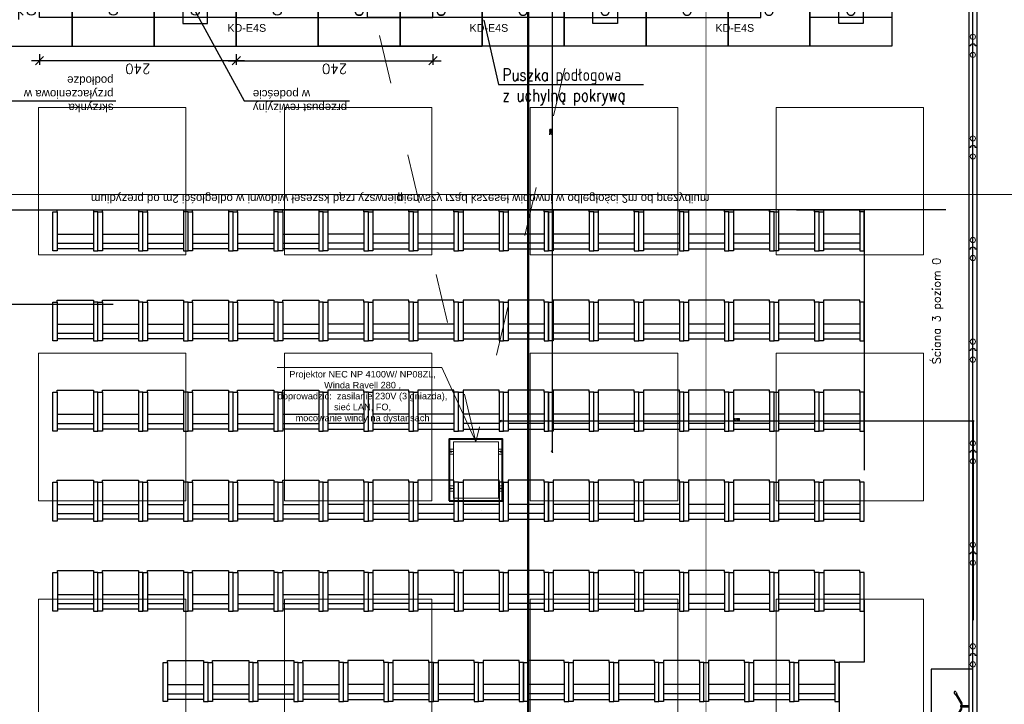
# Model space of a CAD drawing. Header units: centimetres. Extents: x -228435 to 111511, y -89367 to 428125.
# Tile 51 of 216: x -46169 to -34156, y 30115 to 38472. Entities that reach past the tile are written whole.
import ezdxf
from ezdxf.xclip import XClip

# ---------------------------------------------------------------- set-up
doc = ezdxf.new("R2010")
doc.units = ezdxf.units.CM
doc.header["$LTSCALE"] = 50
doc.header["$XCLIPFRAME"] = 0
doc.header["$PDMODE"] = 35
doc.header["$PDSIZE"] = 0.1
for name, pattern in [('0_II 10 sal$0$HIDDEN', [9.525, 6.35, -3.175]), ('0_II 10 sal$0$HIDDENX2', [19.05, 12.7, -6.35]), ('CENTER', [2, 1.25, -0.25, 0.25, -0.25]), ('DASHDOT', [25.4, 12.7, -6.35, 0, -6.35]), ('DASHDOT2', [12.7, 6.35, -3.175, 0, -3.175]), ('HIDDEN2', [4.7625, 3.175, -1.5875]), ('HIDDENX2', [19.05, 12.7, -6.35]), ('Kondygnacja +0$0$DASHDOT2', [12.7, 6.35, -3.175, 0, -3.175]), ('Kondygnacja -1$0$ACAD_ISO03W100', [30, 12, -18])]:
    doc.linetypes.add(name, pattern=pattern)
doc.layers.get('0').update_dxf_attribs({"color": 8})
doc.layers.get('DEFPOINTS').update_dxf_attribs({"color": 8})
for name, color, linetype in [('0_II 10 sal$0$ARCH_SIEDZENIA', 8, 'Continuous'), ('0_II 10 sal$0$ARCH_WYPOSAŻENIE_INNE', 8, 'Continuous'), ('0_II 10 sal$0$ARCH_ŚCIANY_PRZESUWNE', 8, 'Continuous'), ('ARCH_INFO_KŁADY ŚCIAN', 8, 'HIDDEN2'), ('ARCH_INFO_OPISY', 8, 'Continuous'), ('ARCH_INFO_OSIE_IST', 8, 'DASHDOT2'), ('ARCH_SZYNY', 8, 'Continuous'), ('HUFCOR', 8, 'Continuous'), ('Hufcor szyny', 8, 'Kondygnacja +0$0$DASHDOT2'), ('Kondygnacja -1$0$ARCH_WYPOSAŻENIE_INNE', 8, 'Continuous'), ('KÖRPERKANTE', 8, 'Continuous'), ('Osie rzutów$0$ARCH_INFO_OSIE_OPISY_IST', 8, 'Continuous'), ('PANELE', 8, 'Continuous'), ('RYSUNKOWE_XREF', 8, 'Continuous')]:
    doc.layers.add(name, color=color, linetype=linetype)
for name, color, linetype, lineweight in [('_SP KORYTA', 8, 'Continuous', 25), ('ARCH_LINIE PRZEKROJOWE', 8, 'Continuous', 25), ('ARCH_SUFITY_PODWIESZANE', 8, 'HIDDENX2', 9), ('osie', 8, 'CENTER', 13), ('SYSTEMY AV', 8, 'Continuous', 13), ('Wymiary', 8, 'Continuous', 15)]:
    doc.layers.add(name, color=color, linetype=linetype, lineweight=lineweight)
doc.layers.get('HUFCOR').off()
doc.styles.add('-1 sale konferencyjne$0$Arial', font='ARIAL.TTF')
doc.styles.add('Arial', font='ARIAL.TTF')
doc.styles.add('Romans', font='Romans.shx')
doc.styles.add('ROMANS-50-CM', font='romans.shx', dxfattribs={"width": 0.8, "height": 10})
doc.linetypes.add('SZYNA_LINE', pattern='A,12.7,-7.75,["SZYNA",Standard,S=2.54,R=0,X=-5.95,Y=-1.27],-7.75', length=28.2)
doc.dimstyles.new('ISO-25', dxfattribs={"dimtxt": 2.5, "dimasz": 2.5, "dimexe": 1.25, "dimexo": 0.625, "dimtad": 1, "dimtxsty": 'Standard', "dimcen": 2.5, "dimadec": 0, "dimazin": 0, "dimtfac": 1, "dimtmove": 0, "dimatfit": 3, "dimfxl": 0, "dimarcsym": 0})
doc.dimstyles.new('Wymiary 1-100', dxfattribs={"dimtxt": 12, "dimasz": 10, "dimexe": 5, "dimexo": 0, "dimgap": 4, "dimtad": 1, "dimrnd": 0.5, "dimzin": 12, "dimdsep": 46, "dimtxsty": 'Romans', "dimblk": 'OBLIQUE', "dimcen": 10, "dimdle": 10, "dimclrt": 55, "dimazin": 0, "dimtfac": 1, "dimtmove": 1, "dimatfit": 3, "dimfxl": 0, "dimtolj": 1, "dimtzin": 0, "dimarcsym": 0})
doc.dimstyles.new('Wymiary 1-200', dxfattribs={"dimtxt": 22, "dimasz": 20, "dimexe": 10, "dimexo": 0, "dimgap": 8, "dimtad": 1, "dimrnd": 0.5, "dimzin": 12, "dimdsep": 46, "dimtxsty": 'Romans', "dimblk": 'OBLIQUE', "dimcen": 0.5, "dimdle": 15, "dimclrt": 55, "dimazin": 0, "dimtfac": 1, "dimtmove": 1, "dimatfit": 3, "dimfxl": 0, "dimtolj": 1, "dimtzin": 0, "dimarcsym": 0})

# ---------------------------------------------------------------- blocks, each defined once
blk = doc.blocks.new('Linie przekrojowe')
at = {"layer": 'ARCH_LINIE PRZEKROJOWE', "linetype": 'DASHDOT', "ltscale": 5, "const_width": 3, "flags": 128}
blk.add_lwpolyline([(8110, 12660), (8110, 5500), (8760, 5500), (8760, 5178.6)], dxfattribs=at)
blk = doc.blocks.new('SU Lampy kwadratowe +0')
at = {"layer": 'ARCH_SUFITY_PODWIESZANE', "ltscale": 2.5}
for points in [[(7520, 8240), (7700, 8240), (7700, 8060), (7520, 8060)], [(7820, 8240), (8000, 8240), (8000, 8060), (7820, 8060)], [(8120, 8240), (8300, 8240), (8300, 8060), (8120, 8060)], [(8420, 8240), (8600, 8240), (8600, 8060), (8420, 8060)], [(7520, 7940), (7700, 7940), (7700, 7760), (7520, 7760)], [(7820, 7940), (8000, 7940), (8000, 7760), (7820, 7760)], [(8120, 7940), (8300, 7940), (8300, 7760), (8120, 7760)], [(8420, 7940), (8600, 7940), (8600, 7760), (8420, 7760)], [(7520, 7640), (7700, 7640), (7700, 7460), (7520, 7460)], [(7820, 7640), (8000, 7640), (8000, 7460), (7820, 7460)], [(8120, 7640), (8300, 7640), (8300, 7460), (8120, 7460)], [(8420, 7640), (8600, 7640), (8600, 7460), (8420, 7460)]]:
    blk.add_lwpolyline(points, close=True, dxfattribs=at)
blk = doc.blocks.new('Linie kładów 0')
at = {"layer": 'ARCH_INFO_KŁADY ŚCIAN', "ltscale": 10, "const_width": 1}
for points in [[(8334.5, 5618.7), (8334.5, 11674.1)], [(6335.3, 8133.7), (10090.2, 8133.7)]]:
    blk.add_lwpolyline(points, dxfattribs=at)
blk = doc.blocks.new('A$C50B549AF')
at = {"layer": 'ARCH_SZYNY', "linetype": 'SZYNA_LINE', "ltscale": 2.5}
for p, q in [((2411.5, 2435.9, 630), (2411.5, 3577.4, 630)), ((2411.5, 2554.6, 630), (2360.8, 2554.6, 888.8)), ((2360.8, 2554.6, 888.8), (2360.8, 2237.6, 888.8))]:
    blk.add_line(p, q, dxfattribs=at)
blk = doc.blocks.new('*U520')
at = {"layer": 'PANELE'}
for points in [[(0, 0), (0, -21), (-14, -21)], [(0, 0), (1240, 0)], [(1240, 0), (1240, -21), (1226, -21)], [(-14, -76), (0, -76), (0, -97)], [(0, -97), (1240, -97)], [(1226, -76), (1240, -76), (1240, -97)]]:
    blk.add_lwpolyline(points, dxfattribs=at)
for centre in [(24, -48), (1264, -48)]:
    blk.add_arc(centre, 46.5, 143.7563, 216.2437, dxfattribs=at)
at = {"layer": 'Wymiary'}
for centre in [(110, -48), (1130, -48)]:
    blk.add_circle(centre, 32, dxfattribs=at)
blk = doc.blocks.new('BEDIENHEBEL')
at = {"layer": 'KÖRPERKANTE'}
for p, q in [((-10, -85), (-10, 0)), ((-10, 0), (10, 0)), ((10, -85), (10, 0)), ((-145, -149), (-38, -87)), ((-140, -158), (-33, -96)), ((-31, -85), (-10, -85)), ((-31, -95), (-10, -95)), ((-10, -95), (-10, -100)), ((-10, -100), (10, -100)), ((31, -85), (10, -85)), ((31, -95), (10, -95)), ((10, -95), (10, -100)), ((140, -158), (33, -96)), ((145, -149), (38, -87)), ((-173, -156), (-148, -147)), ((-160, -178), (-140, -161)), ((-139, -159), (-146, -147)), ((139, -159), (146, -147)), ((160, -178), (140, -161)), ((173, -156), (148, -147))]:
    blk.add_line(p, q, dxfattribs=at)
for centre, radius, start, end in [((-31, -100), 15, 90, 120), ((-31, -100), 5, 90, 120), ((-15, -90), 7.25, 316.3972, 43.6028), ((15, -90), 7.25, 136.3972, 223.6028), ((31, -100), 15, 60, 90), ((31, -100), 5, 60, 90), ((-167, -167), 12.5, 120, 300), ((-147, -148), 1, 30, 120), ((-140, -160), 1, 300, 30), ((140, -160), 1, 150, 240), ((147, -148), 1, 60, 150), ((167, -167), 12.5, 240, 60)]:
    blk.add_arc(centre, radius, start, end, dxfattribs=at)
blk = doc.blocks.new('*U522')
at = {"layer": 'PANELE'}
for points in [[(0, 0), (0, -21), (-14, -21)], [(0, 0), (1240, 0)], [(1050, -97), (1050, -112), (1240, -112), (1240, 15), (1050, 15), (1050, 0)], [(-14, -76), (0, -76), (0, -97)], [(0, -97), (1240, -97)]]:
    blk.add_lwpolyline(points, dxfattribs=at)
blk.add_arc((24, -48), 46.5, 143.7563, 216.2437, dxfattribs=at)
at = {"layer": 'Wymiary'}
for centre in [(110, -48), (1130, -48)]:
    blk.add_circle(centre, 32, dxfattribs=at)
at = {"layer": 'PANELE'}
blk.add_blockref('BEDIENHEBEL', (620, -97), dxfattribs=at)
blk = doc.blocks.new('-1 dzien I$0$Miejsce_siedzące_2d')
at = {"color": 0, "linetype": 'ByBlock', "lineweight": -2}
for p, q in [((-26.4, 27.1), (26.4, 27.1)), ((-26.4, 12.5), (26.4, 12.5))]:
    blk.add_line(p, q, dxfattribs=at)
for points in [[(-26.4, 62.7), (-26.4, 0), (-33, 0), (-33, 62.7), (-26.4, 62.7), (-26.4, 66), (26.4, 66), (26.4, 62.7), (26.4, 0), (33, 0), (33, 62.7), (26.4, 62.7)], [(26.4, 3.3), (-26.4, 3.3)]]:
    blk.add_lwpolyline(points, dxfattribs=at)
blk = doc.blocks.new('prezydium2')
at = {"color": 251, "linetype": '0_II 10 sal$0$HIDDENX2', "ltscale": 10}
blk.add_line((765.9, 480), (-54.4, 480), dxfattribs=at)
at = {"color": 251, "linetype": '0_II 10 sal$0$HIDDENX2'}
for points in [[(0, 0), (100, 0), (100, 280), (0, 280)], [(100, 0), (200, 0), (200, 280), (100, 280)], [(200, 0), (300, 0), (300, 280), (200, 280)], [(300, 0), (400, 0), (400, 280), (300, 280)], [(400, 0), (500, 0), (500, 280), (400, 280)], [(500, 0), (600, 0), (600, 280), (500, 280)], [(600, 0), (700, 0), (700, 280), (600, 280)], [(335, 222.3), (365, 222.3), (365, 252.3), (335, 252.3)], [(635, 222.3), (665, 222.3), (665, 252.3), (635, 252.3)], [(60, 160), (300, 160), (300, 245), (60, 245)], [(540, 160), (300, 160), (300, 245), (540, 245)], [(600, 160), (700, 160), (700, 245), (600, 245)]]:
    blk.add_lwpolyline(points, close=True, dxfattribs=at)
for centre in [(50, 237.5), (150, 237.5), (250, 237.5), (350, 237.5), (450, 237.5), (550, 237.5), (650, 237.5)]:
    blk.add_circle(centre, 5, dxfattribs=at)
at = {"color": 251, "linetype": '0_II 10 sal$0$HIDDENX2', "xscale": -0.8328285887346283, "yscale": 0.7571168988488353}
for p in [(120.1, 103.2), (240.1, 103.2), (360.1, 103.2), (480.1, 103.2)]:
    blk.add_blockref('-1 dzien I$0$Miejsce_siedzące_2d', p, dxfattribs=at)
at = {"color": 251, "linetype": '0_II 10 sal$0$HIDDENX2', "char_height": 10, "attachment_point": 1}
for s, insert, width in [('{\\fArial|b0|i0|c238|p34;pierwszy rząd kszeseł widowni w odległości 2m od prezydium}', (96.9, 471.4), 438.57), ('{\\fArial|b0|i0|c238|p34;stół prezydialny}', (148.5, 200.4), 195.978), ('{\\fArial|b0|i0|c238|p34;mównica}', (621.6, 200.4), 195.978)]:
    blk.add_mtext(s, dxfattribs=dict(at, insert=insert, width=width))
blk = doc.blocks.new('_Oblique')
at = {"color": 0, "linetype": 'ByBlock', "lineweight": -2}
blk.add_line((-0.5, -0.5), (0.5, 0.5), dxfattribs=at)
blk = doc.blocks.new('*D1262')
at = {"color": 0, "lineweight": -2}
for p, q in [((826.8, 170.1), (826.8, -9.9)), ((818.8, 160.1), (831.8, 160.1)), ((818.8, 0.1), (831.8, 0.1))]:
    blk.add_line(p, q, dxfattribs=at)
at = {"layer": 'DEFPOINTS', "color": 0, "lineweight": 40}
for p in [(800, 160.1), (799.2, 0.1), (826.8, 0.1)]:
    blk.add_point(p, dxfattribs=at)
at = {"color": 0, "lineweight": -2, "xscale": 10, "yscale": 10, "zscale": 10}
for p, rotation in [((826.8, 160.1), 90), ((826.8, 0.1), 270)]:
    blk.add_blockref('_Oblique', p, dxfattribs=dict(at, rotation=rotation))
at = {"color": 55, "insert": (816.8, 80.1), "char_height": 12, "attachment_point": 5, "rotation": 90, "style": 'Romans'}
blk.add_mtext('\\A1;160', dxfattribs=at)
blk = doc.blocks.new('*D1263')
at = {"color": 0, "lineweight": -2}
for p, q in [((850.5, 290.1), (850.5, -9.9)), ((842.5, 280.1), (855.5, 280.1)), ((842.5, 0.1), (855.5, 0.1))]:
    blk.add_line(p, q, dxfattribs=at)
at = {"layer": 'DEFPOINTS', "color": 0, "lineweight": 40}
for p in [(800.8, 280.1), (800, 0.1), (850.5, 0.1)]:
    blk.add_point(p, dxfattribs=at)
at = {"color": 0, "lineweight": -2, "xscale": 10, "yscale": 10, "zscale": 10}
for p, rotation in [((850.5, 280.1), 90), ((850.5, 0.1), 270)]:
    blk.add_blockref('_Oblique', p, dxfattribs=dict(at, rotation=rotation))
at = {"color": 55, "insert": (840.5, 140.1), "char_height": 12, "attachment_point": 5, "rotation": 90, "style": 'Romans'}
blk.add_mtext('\\A1;280', dxfattribs=at)
blk = doc.blocks.new('*D1264')
at = {"color": 0, "lineweight": -2}
for p, q in [((826.8, 255.1), (826.8, 150.1)), ((818.8, 245.1), (831.8, 245.1)), ((818.8, 160.1), (831.8, 160.1))]:
    blk.add_line(p, q, dxfattribs=at)
at = {"layer": 'DEFPOINTS', "color": 0, "lineweight": 40}
for p in [(800, 245.1), (800, 160.1), (826.8, 160.1)]:
    blk.add_point(p, dxfattribs=at)
at = {"color": 0, "lineweight": -2, "xscale": 10, "yscale": 10, "zscale": 10}
for p, rotation in [((826.8, 245.1), 90), ((826.8, 160.1), 270)]:
    blk.add_blockref('_Oblique', p, dxfattribs=dict(at, rotation=rotation))
at = {"color": 55, "insert": (816.8, 202.6), "char_height": 12, "attachment_point": 5, "rotation": 90, "style": 'Romans'}
blk.add_mtext('\\A1;85', dxfattribs=at)
blk = doc.blocks.new('*D1267')
at = {"color": 0, "lineweight": -2}
for p, q in [((665.1, 247.6), (665.1, -10)), ((657.1, 237.6), (670.1, 237.6)), ((657.1, 0), (670.1, 0))]:
    blk.add_line(p, q, dxfattribs=at)
at = {"layer": 'DEFPOINTS', "color": 0, "lineweight": 40}
for p in [(650, 237.6), (647.1, 0), (665.1, 0)]:
    blk.add_point(p, dxfattribs=at)
at = {"color": 0, "lineweight": -2, "xscale": 10, "yscale": 10, "zscale": 10}
for p, rotation in [((665.1, 237.6), 90), ((665.1, 0), 270)]:
    blk.add_blockref('_Oblique', p, dxfattribs=dict(at, rotation=rotation))
at = {"color": 55, "insert": (655.1, 118.8), "char_height": 12, "attachment_point": 5, "rotation": 90, "style": 'Romans'}
blk.add_mtext('\\A1;237.5', dxfattribs=at)
blk = doc.blocks.new('*D1268')
at = {"color": 0, "lineweight": -2}
for p, q in [((690, 317.8), (810, 317.8)), ((700, 309.8), (700, 322.8)), ((800, 309.8), (800, 322.8))]:
    blk.add_line(p, q, dxfattribs=at)
at = {"layer": 'DEFPOINTS', "color": 0, "lineweight": 40}
for p in [(800, 317.8), (700, 280.1), (800, 280.1)]:
    blk.add_point(p, dxfattribs=at)
at = {"color": 0, "lineweight": -2, "xscale": 10, "yscale": 10, "zscale": 10, "rotation": 180}
blk.add_blockref('_Oblique', (700, 317.8), dxfattribs=at)
at = {"color": 0, "lineweight": -2, "xscale": 10, "yscale": 10, "zscale": 10}
blk.add_blockref('_Oblique', (800, 317.8), dxfattribs=at)
at = {"color": 55, "insert": (750, 327.8), "char_height": 12, "attachment_point": 5, "style": 'Romans'}
blk.add_mtext('\\A1;100', dxfattribs=at)
blk = doc.blocks.new('*D1269')
at = {"color": 0, "lineweight": -2}
for p, q in [((700, 290), (700, 303)), ((750, 290), (750, 303)), ((760, 298), (690, 298))]:
    blk.add_line(p, q, dxfattribs=at)
at = {"layer": 'DEFPOINTS', "color": 0, "lineweight": 40}
for p in [(700, 298), (700, 237.6), (750, 237.6)]:
    blk.add_point(p, dxfattribs=at)
at = {"color": 0, "lineweight": -2, "xscale": 10, "yscale": 10, "zscale": 10, "rotation": 180}
blk.add_blockref('_Oblique', (700, 298), dxfattribs=at)
at = {"color": 0, "lineweight": -2, "xscale": 10, "yscale": 10, "zscale": 10}
blk.add_blockref('_Oblique', (750, 298), dxfattribs=at)
at = {"color": 55, "insert": (725, 308), "char_height": 12, "attachment_point": 5, "style": 'Romans'}
blk.add_mtext('\\A1;50', dxfattribs=at)
blk = doc.blocks.new('*D1270')
at = {"color": 0, "lineweight": -2}
for p, q in [((400, 290), (400, 303)), ((640, 290), (640, 303)), ((390, 298), (650, 298))]:
    blk.add_line(p, q, dxfattribs=at)
at = {"layer": 'DEFPOINTS', "color": 0, "lineweight": 40}
for p in [(640, 298), (400, 245.1), (640, 245.1)]:
    blk.add_point(p, dxfattribs=at)
at = {"color": 0, "lineweight": -2, "xscale": 10, "yscale": 10, "zscale": 10, "rotation": 180}
blk.add_blockref('_Oblique', (400, 298), dxfattribs=at)
at = {"color": 0, "lineweight": -2, "xscale": 10, "yscale": 10, "zscale": 10}
blk.add_blockref('_Oblique', (640, 298), dxfattribs=at)
at = {"color": 55, "insert": (520, 308), "char_height": 12, "attachment_point": 5, "style": 'Romans'}
blk.add_mtext('\\A1;240', dxfattribs=at)
blk = doc.blocks.new('*D1265')
at = {"color": 0, "lineweight": -2}
for p, q in [((850.5, 490.1), (850.5, 270.1)), ((842.5, 480.1), (855.5, 480.1)), ((858.5, 280.1), (845.5, 280.1))]:
    blk.add_line(p, q, dxfattribs=at)
at = {"layer": 'DEFPOINTS', "color": 0, "lineweight": 40}
for p in [(785.3, 480.1), (850.5, 280.1), (862.4, 280.1)]:
    blk.add_point(p, dxfattribs=at)
at = {"color": 0, "lineweight": -2, "xscale": 10, "yscale": 10, "zscale": 10}
for p, rotation in [((850.5, 480.1), 90), ((850.5, 280.1), 270)]:
    blk.add_blockref('_Oblique', p, dxfattribs=dict(at, rotation=rotation))
at = {"color": 55, "insert": (840.5, 380.1), "char_height": 12, "attachment_point": 5, "rotation": 90, "style": 'Romans'}
blk.add_mtext('\\A1;200', dxfattribs=at)
blk = doc.blocks.new('*D1266')
at = {"color": 0, "lineweight": -2}
for p, q in [((160, 290), (160, 303)), ((400, 290), (400, 303)), ((410, 298), (150, 298))]:
    blk.add_line(p, q, dxfattribs=at)
at = {"layer": 'DEFPOINTS', "color": 0, "lineweight": 40}
for p in [(160, 298), (160, 245.1), (400, 245.1)]:
    blk.add_point(p, dxfattribs=at)
at = {"color": 0, "lineweight": -2, "xscale": 10, "yscale": 10, "zscale": 10, "rotation": 180}
blk.add_blockref('_Oblique', (160, 298), dxfattribs=at)
at = {"color": 0, "lineweight": -2, "xscale": 10, "yscale": 10, "zscale": 10}
blk.add_blockref('_Oblique', (400, 298), dxfattribs=at)
at = {"color": 55, "insert": (280, 308), "char_height": 12, "attachment_point": 5, "style": 'Romans'}
blk.add_mtext('\\A1;240', dxfattribs=at)
blk = doc.blocks.new('cahbir 0')
at = {"layer": '_SP KORYTA', "style": 'Arial'}
for p in [(-5799.5, 3452.4, -630), (-5504.1, 3452.4, -630), (-5204.1, 3452.4, -630)]:
    blk.add_text('KD-E4S', height=9.38, dxfattribs=at).set_placement(p)
blk = doc.blocks.new('A$C45FE2F59')
for p, q in [((0, 700), (-280, 700)), ((0, 700), (280, 700)), ((-324, 608), (-319, 612)), ((-324, 552), (-324, 608)), ((-324, 552), (-319, 547)), ((-284, 612), (-319, 612)), ((-284, 547), (-319, 547)), ((284, 612), (319, 612)), ((284, 547), (319, 547)), ((324, 608), (319, 612)), ((324, 552), (319, 547)), ((324, 552), (324, 608)), ((-324, 148), (-319, 152)), ((-324, 148), (-324, 92)), ((-284, 152), (-319, 152)), ((284, 152), (319, 152)), ((324, 148), (319, 152)), ((324, 148), (324, 92)), ((-324, 92), (-319, 88)), ((-284, 88), (-319, 88)), ((0, 0), (-280, 0)), ((0, 0), (280, 0)), ((284, 88), (319, 88)), ((324, 92), (319, 88)), ((45, 0), (-280, 0)), ((-277, 0), (277, 0)), ((280, 0), (127, 0))]:
    blk.add_line(p, q)
blk.add_lwpolyline([(-280, 700), (280, 700), (280, 0), (-280, 0)], close=True)
for centre, radius in [((-309, 580), 5.5), ((-309, 580), 5), ((309, 580), 5), ((309, 580), 5.5), ((-309, 120), 5.5), ((-309, 120), 5), ((309, 120), 5.5), ((309, 120), 5)]:
    blk.add_circle(centre, radius)
at = {"layer": 'osie'}
for p, q in [((-280, 580), (-330, 580)), ((-309, 580), (-309, 590)), ((-309, 580), (-309, 570)), ((280, 580), (330, 580)), ((309, 580), (309, 590)), ((309, 580), (309, 570)), ((-309, 120), (-309, 130)), ((309, 120), (309, 130)), ((-280, 120), (-330, 120)), ((-309, 120), (-309, 110)), ((280, 120), (330, 120)), ((309, 120), (309, 110))]:
    blk.add_line(p, q, dxfattribs=at)
blk = doc.blocks.new('0_II 10 sal$0$Miejsce_siedzące_2d')
at = {"color": 0, "linetype": 'ByBlock', "lineweight": -2}
for p, q in [((-26.4, 27.1), (26.4, 27.1)), ((-26.4, 12.5), (26.4, 12.5))]:
    blk.add_line(p, q, dxfattribs=at)
for points in [[(-26.4, 62.7), (-26.4, 0), (-33, 0), (-33, 62.7), (-26.4, 62.7), (-26.4, 66), (26.4, 66), (26.4, 62.7), (26.4, 0), (33, 0), (33, 62.7), (26.4, 62.7)], [(26.4, 3.3), (-26.4, 3.3)]]:
    blk.add_lwpolyline(points, dxfattribs=at)
blk = doc.blocks.new('Osie rzutów')
at = {"layer": 'ARCH_INFO_OSIE_IST', "ltscale": 10}
for p, q in [((8060, 12510), (8060, 4623.3)), ((8660, 12510), (8660, 4623.3)), ((4436.2, 8000), (15156.5, 8000))]:
    blk.add_line(p, q, dxfattribs=at)
blk = doc.blocks.new('A$C6FDA0163')
at = {"layer": 'RYSUNKOWE_XREF'}
blk.add_blockref('Osie rzutów', (-10460, -9819, -630), dxfattribs=at)
blk = doc.blocks.new('*D1198')
at = {"layer": 'DEFPOINTS', "color": 0, "lineweight": 40}
for p in [(-40577, 41000, 6300), (-40237, 33200, 6300), (-39673, 33200)]:
    blk.add_point(p, dxfattribs=at)
at = {"layer": 'SYSTEMY AV', "color": 0, "lineweight": -2}
for p, q in [((-39673, 41015), (-39673, 33185)), ((-39667, 41000), (-39663, 41000)), ((-39666, 33200), (-39663, 33200))]:
    blk.add_line(p, q, dxfattribs=at)
at = {"layer": 'SYSTEMY AV', "color": 0, "lineweight": -2, "xscale": 20, "yscale": 20, "zscale": 20}
for p, rotation in [((-39673, 41000), 90), ((-39673, 33200), 270)]:
    blk.add_blockref('_Oblique', p, dxfattribs=dict(at, rotation=rotation))
at = {"layer": 'SYSTEMY AV', "color": 55, "lineweight": 40, "insert": (-39692, 37100), "char_height": 22, "attachment_point": 5, "rotation": 90, "style": 'Romans'}
blk.add_mtext('\\A1;7800', dxfattribs=at)
blk = doc.blocks.new('*D1199')
at = {"layer": 'DEFPOINTS', "color": 0, "lineweight": 40}
for p in [(-34540, 33575), (-40300, 33200), (-34540, 33210, 6300)]:
    blk.add_point(p, dxfattribs=at)
at = {"layer": 'SYSTEMY AV', "color": 0, "lineweight": -2}
for p, q in [((-40315, 33575), (-34525, 33575)), ((-40300, 33559), (-40300, 33585)), ((-34540, 33583), (-34540, 33585))]:
    blk.add_line(p, q, dxfattribs=at)
at = {"layer": 'SYSTEMY AV', "color": 0, "lineweight": -2, "xscale": 20, "yscale": 20, "zscale": 20, "rotation": 180}
blk.add_blockref('_Oblique', (-40300, 33575), dxfattribs=at)
at = {"layer": 'SYSTEMY AV', "color": 0, "lineweight": -2, "xscale": 20, "yscale": 20, "zscale": 20}
blk.add_blockref('_Oblique', (-34540, 33575), dxfattribs=at)
at = {"layer": 'SYSTEMY AV', "color": 55, "lineweight": 40, "insert": (-37420, 33594), "char_height": 22, "attachment_point": 5, "style": 'Romans'}
blk.add_mtext('\\A1;5760', dxfattribs=at)
blk = doc.blocks.new('A$C1D9A4D4F')
at = {"linetype": 'HIDDEN2', "ltscale": 10}
blk.add_line((865.947, 480.095), (45.603, 480.095), dxfattribs=at)
for points in [[(450, 237.595), (390.15, 347.09), (261.727, 347.09)], [(735.036, 237.595), (675.186, 347.09), (546.763, 347.09)]]:
    blk.add_lwpolyline(points)
for points in [[(100, 0.095), (200, 0.095), (200, 280.095), (100, 280.095)], [(200, 0.095), (300, 0.095), (300, 280.095), (200, 280.095)], [(300, 0.095), (400, 0.095), (400, 280.095), (300, 280.095)], [(400, 0.095), (500, 0.095), (500, 280.095), (400, 280.095)], [(500, 0.095), (600, 0.095), (600, 280.095), (500, 280.095)], [(600, 0.095), (700, 0.095), (700, 280.095), (600, 280.095)], [(700, 0.095), (800, 0.095), (800, 280.095), (700, 280.095)], [(435.036, 222.41), (465.036, 222.41), (465.036, 252.41), (435.036, 252.41)], [(735.036, 222.41), (765.036, 222.41), (765.036, 252.41), (735.036, 252.41)], [(160, 160.105), (400, 160.105), (400, 245.105), (160, 245.105)], [(640, 160.105), (400, 160.105), (400, 245.105), (640, 245.105)], [(699.995, 160.068), (799.995, 160.068), (799.995, 245.068), (699.995, 245.068)]]:
    blk.add_lwpolyline(points, close=True)
for centre in [(150, 237.595), (250, 237.595), (350, 237.595), (450, 237.595), (550, 237.595), (650, 237.595), (750, 237.595)]:
    blk.add_circle(centre, 5)
at = {"xscale": -0.8328285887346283, "yscale": 0.7571168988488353}
for p in [(220.104, 103.298), (340.104, 103.298), (460.104, 103.298), (580.104, 103.298)]:
    blk.add_blockref('-1 dzien I$0$Miejsce_siedzące_2d', p, dxfattribs=at)
at = {"char_height": 10}
for s, insert, width, attachment_point in [('{\\fArial|b0|i0|c238|p34;pierwszy rząd kszeseł widowni w odległości 2m od prezydium}', (196.872, 471.491), 438.57038, 1), ('{\\fArial|b0|i0|c238|p34;przepust rewizyjny w podeście}', (379.748, 360.49), 126.29964, 3), ('{\\fArial|b0|i0|c238|p34;skrzynka przyłaczeniowa w podłodze}', (549.677, 360.512), 126.29964, 1), ('{\\fArial|b0|i0|c238|p34;stół prezydialny}', (248.549, 200.538), 195.97774, 1), ('{\\fArial|b0|i0|c238|p34;stół prezydialny}', (460.838, 200.538), 195.97774, 1), ('{\\fArial|b0|i0|c238|p34;mównica}', (721.593, 200.538), 195.97774, 1)]:
    blk.add_mtext(s, dxfattribs=dict(at, insert=insert, width=width, attachment_point=attachment_point))
for base, p1, p2, angle, picture, middle in [((850.458, 280.095), (785.329, 480.095), (862.355, 280.095), 90, '*D1265', (840.458, 380.095)), ((160, 298.034), (400, 245.105), (160, 245.105), 180, '*D1266', (280, 308.034)), ((850.458, 0.095), (800.816, 280.095), (800, 0.095), 90, '*D1263', (840.458, 140.095)), ((826.773, 160.105), (799.995, 245.068), (799.995, 160.105), 90, '*D1264', (816.773, 202.587)), ((665.0617, 0), (650, 237.5954), (647.1012, 0), 90, '*D1267', (655.0617, 118.7977)), ((826.773, 0.095), (799.995, 160.105), (799.179, 0.095), 90, '*D1262', (816.773, 80.1))]:
    dim = blk.add_linear_dim(base=base, p1=p1, p2=p2, angle=angle, dimstyle='Wymiary 1-100')
    dim.commit()
    dim.dimension.update_dxf_attribs({"geometry": picture, "text_midpoint": middle})
for base, p1, p2, picture, middle in [((800, 317.824), (700, 280.095), (800, 280.095), '*D1268', (750, 327.824)), ((640, 298.034), (400, 245.105), (640, 245.105), '*D1270', (520, 308.034)), ((700, 298.034), (750, 237.595), (700, 237.595), '*D1269', (725, 308.034))]:
    dim = blk.add_linear_dim(base=base, p1=p1, p2=p2, dimstyle='Wymiary 1-100')
    dim.commit()
    dim.dimension.update_dxf_attribs({"geometry": picture, "text_midpoint": middle})

msp = doc.modelspace()

# ---------------------------------------------------------------- linework, layer by layer
at = {"layer": '0_II 10 sal$0$ARCH_WYPOSAŻENIE_INNE', "linetype": '0_II 10 sal$0$HIDDEN', "ltscale": 10, "elevation": 7230}
msp.add_lwpolyline([(-54189.42803, 18325.58237), (-54189.42803, 36150.00781), (-48370.0026, 36150.00781), (-48370.0026, 36150.00781), (-44940.0026, 36150.00781), (-44940.0026, 36150.00781), (-36690.0026, 36150.00781), (-36690.0026, 36150.00781), (-35865.0026, 36150.00781), (-35865.57717, 30630.58237), (-36170.57717, 30630.58237), (-36170.57717, 27369.43324), (-35865.57717, 27369.43324), (-35865.57717, 18630.58237), (-36170.57717, 18630.58237), (-36170.57717, 18325.58237), (-44909.42803, 18325.58237), (-44909.42803, 18630.58237), (-48170.57717, 18630.58237), (-48170.57717, 18325.58237)], close=True, dxfattribs=at)
at = {"layer": '0_II 10 sal$0$ARCH_ŚCIANY_PRZESUWNE', "linetype": '0_II 10 sal$0$HIDDEN', "lineweight": -3, "elevation": 630}
for points in [[(-34590, 40950), (-34590, 17048.18007)], [(-34490, 40950), (-34490, 17048.18007)]]:
    msp.add_lwpolyline(points, dxfattribs=at)
at = {"layer": 'SYSTEMY AV'}
for p, q in [((-43026.95429, 34226.22892, -11970), (-41019.64801, 34226.95392, -11970)), ((-41019.64801, 34226.95392, -11970), (-40602.82, 33317.6, -5670))]:
    msp.add_line(p, q, dxfattribs=at)
at = {"layer": 'SYSTEMY AV', "lineweight": 40}
msp.add_line((-34540, 33574.98642, -5670), (-34540, 31142.0869, -5670), dxfattribs=at)
at = {"layer": 'SYSTEMY AV', "linetype": 'Kondygnacja -1$0$ACAD_ISO03W100', "elevation": -5670}
msp.add_lwpolyline([(-38826.38227, 40799.96968), (-40602.82, 33317.6), (-42379.25773, 40799.96968)], dxfattribs=at)
at = {"layer": 'SYSTEMY AV', "lineweight": 40, "elevation": -5670}
msp.add_lwpolyline([(-40927.82, 32599.6), (-40277.82, 32599.6), (-40277.82, 33349.6), (-40927.82, 33349.6)], close=True, dxfattribs=at)

# ---------------------------------------------------------------- block references
at = {"xscale": 10, "yscale": 10, "zscale": 10}
for name, p in [('Linie przekrojowe', (-121065, -45000, -5670)), ('cahbir 0', (14360, 3800.00982, 630))]:
    msp.add_blockref(name, p, dxfattribs=at)
ref = msp.add_blockref('A$C6FDA0163', (-16540, 53190.5, 630), dxfattribs=dict(xscale=10, yscale=10, zscale=10))
XClip(ref).set_block_clipping_path([(-400.031931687, -2219.05), (399.968068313, 380.95)])
at = {"lineweight": 70, "xscale": -10, "yscale": 10, "zscale": 10, "rotation": 180}
msp.add_blockref('prezydium2', (-42526.74353, 40950, 630), dxfattribs=at)
at = {"layer": '0_II 10 sal$0$ARCH_SIEDZENIA', "linetype": 'Continuous', "lineweight": -3, "yscale": 7.571168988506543, "zscale": 10}
for p, xscale in [((-45490.0026, 35650.00781, 630), 8.328285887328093), ((-44940.0026, 35650.00781, 630), 8.328285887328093), ((-44390.0026, 35650.00781, 630), 8.328285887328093), ((-43840.0026, 35650.00781, 630), 8.328285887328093), ((-43290.0026, 35650.00781, 6930), 8.328285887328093), ((-42740.0026, 35650.00781, 6930), 8.328285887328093), ((-42190.0026, 35650.00781, 6930), -8.328285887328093), ((-41640.0026, 35650.00781, 6930), -8.328285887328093), ((-41090.0026, 35650.00781, 6930), -8.328285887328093), ((-40540.0026, 35650.00781, 6930), -8.328285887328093), ((-39990.0026, 35650.00781, 6930), -8.328285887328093), ((-39440.0026, 35650.00781, 6930), -8.328285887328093), ((-38890.0026, 35650.00781, 6930), -8.328285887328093), ((-38340.0026, 35650.00781, 6930), -8.328285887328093), ((-37790.0026, 35650.00781, 6930), -8.328285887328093), ((-37240.0026, 35650.00781, 6930), -8.328285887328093), ((-37240.0026, 35650.00781, 630), -8.328285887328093), ((-36690.0026, 35650.00781, 630), -8.328285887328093), ((-36140.0026, 35650.00781, 630), -8.328285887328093), ((-45490.0026, 34550.00781, 630), 8.328285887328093), ((-44940.0026, 34550.00781, 630), 8.328285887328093), ((-44390.0026, 34550.00781, 630), 8.328285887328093), ((-43840.0026, 34550.00781, 630), 8.328285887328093), ((-43290.0026, 34550.00781, 6930), 8.328285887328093), ((-42740.0026, 34550.00781, 6930), 8.328285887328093), ((-42190.0026, 34550.00781, 6930), -8.328285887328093), ((-41640.0026, 34550.00781, 6930), -8.328285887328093), ((-41090.0026, 34550.00781, 6930), -8.328285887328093), ((-40540.0026, 34550.00781, 6930), -8.328285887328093), ((-39990.0026, 34550.00781, 6930), -8.328285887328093), ((-39440.0026, 34550.00781, 6930), -8.328285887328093), ((-38890.0026, 34550.00781, 6930), -8.328285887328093), ((-38340.0026, 34550.00781, 6930), -8.328285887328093), ((-37790.0026, 34550.00781, 6930), -8.328285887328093), ((-37240.0026, 34550.00781, 6930), -8.328285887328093), ((-37240.0026, 34550.00781, 630), -8.328285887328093), ((-36690.0026, 34550.00781, 630), -8.328285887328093), ((-36140.0026, 34550.00781, 630), -8.328285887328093), ((-45490.0026, 33450.00781, 630), 8.328285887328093), ((-45490.0026, 33450.00781, 630), 8.328285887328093), ((-44940.0026, 33450.00781, 630), 8.328285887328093), ((-44940.0026, 33450.00781, 630), 8.328285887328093), ((-44390.0026, 33450.00781, 630), 8.328285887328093), ((-44390.0026, 33450.00781, 630), 8.328285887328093), ((-43840.0026, 33450.00781, 630), 8.328285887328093), ((-43840.0026, 33450.00781, 630), 8.328285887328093), ((-43290.0026, 33450.00781, 6930), 8.328285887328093), ((-43290.0026, 33450.00781, 6930), 8.328285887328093), ((-42740.0026, 33450.00781, 6930), 8.328285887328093), ((-42740.0026, 33450.00781, 6930), 8.328285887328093), ((-42190.0026, 33450.00781, 6930), -8.328285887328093), ((-42190.0026, 33450.00781, 6930), -8.328285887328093), ((-41640.0026, 33450.00781, 6930), -8.328285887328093), ((-41640.0026, 33450.00781, 6930), -8.328285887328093), ((-41090.0026, 33450.00781, 6930), -8.328285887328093), ((-41090.0026, 33450.00781, 6930), -8.328285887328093), ((-40540.0026, 33450.00781, 6930), -8.328285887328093), ((-40540.0026, 33450.00781, 6930), -8.328285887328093), ((-39990.0026, 33450.00781, 6930), -8.328285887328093), ((-39990.0026, 33450.00781, 6930), -8.328285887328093), ((-39440.0026, 33450.00781, 6930), -8.328285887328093), ((-39440.0026, 33450.00781, 6930), -8.328285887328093), ((-38890.0026, 33450.00781, 6930), -8.328285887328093), ((-38890.0026, 33450.00781, 6930), -8.328285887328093), ((-38340.0026, 33450.00781, 6930), -8.328285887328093), ((-38340.0026, 33450.00781, 6930), -8.328285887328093), ((-37790.0026, 33450.00781, 6930), -8.328285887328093), ((-37790.0026, 33450.00781, 6930), -8.328285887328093), ((-37240.0026, 33450.00781, 6930), -8.328285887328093), ((-37240.0026, 33450.00781, 6930), -8.328285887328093), ((-37240.0026, 33450.00781, 630), -8.328285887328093), ((-37240.0026, 33450.00781, 630), -8.328285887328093), ((-36690.0026, 33450.00781, 630), -8.328285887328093), ((-36690.0026, 33450.00781, 630), -8.328285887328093), ((-36140.0026, 33450.00781, 630), -8.328285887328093), ((-36140.0026, 33450.00781, 630), -8.328285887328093), ((-45490.0026, 32350.00781, 630), 8.328285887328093), ((-44940.0026, 32350.00781, 630), 8.328285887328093), ((-44390.0026, 32350.00781, 630), 8.328285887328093), ((-43840.0026, 32350.00781, 630), 8.328285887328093), ((-43290.0026, 32350.00781, 6930), 8.328285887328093), ((-42740.0026, 32350.00781, 6930), 8.328285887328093), ((-42190.0026, 32350.00781, 6930), -8.328285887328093), ((-41640.0026, 32350.00781, 6930), -8.328285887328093), ((-41090.0026, 32350.00781, 6930), -8.328285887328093), ((-40540.0026, 32350.00781, 6930), -8.328285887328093), ((-39990.0026, 32350.00781, 6930), -8.328285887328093), ((-39440.0026, 32350.00781, 6930), -8.328285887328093), ((-38890.0026, 32350.00781, 6930), -8.328285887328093), ((-38340.0026, 32350.00781, 6930), -8.328285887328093), ((-37790.0026, 32350.00781, 6930), -8.328285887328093), ((-37240.0026, 32350.00781, 6930), -8.328285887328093), ((-37240.0026, 32350.00781, 630), -8.328285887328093), ((-36690.0026, 32350.00781, 630), -8.328285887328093), ((-36140.0026, 32350.00781, 630), -8.328285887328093), ((-45489.62645, 31250.00781, -5670), 8.328285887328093), ((-44939.62645, 31250.00781, -5670), 8.328285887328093), ((-44389.62645, 31250.00781, -5670), 8.328285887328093), ((-43839.62645, 31250.00781, -5670), 8.328285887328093), ((-43289.62645, 31250.00781, -5670), 8.328285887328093), ((-42739.62645, 31250.00781, 630), 8.328285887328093), ((-42189.62645, 31250.00781, 630), 8.328285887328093), ((-41639.62645, 31250.00781, 630), -8.328285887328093), ((-41089.62645, 31250.00781, 630), -8.328285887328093), ((-40539.62645, 31250.00781, 630), -8.328285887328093), ((-39989.62645, 31250.00781, 630), -8.328285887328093), ((-39439.62645, 31250.00781, 630), -8.328285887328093), ((-38889.62645, 31250.00781, 630), -8.328285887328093), ((-38339.62645, 31250.00781, 630), -8.328285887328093), ((-37789.62645, 31250.00781, 630), -8.328285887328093), ((-37239.62645, 31250.00781, 630), -8.328285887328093), ((-36689.62645, 31250.00781, 630), -8.328285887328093), ((-36689.62645, 31250.00781, -5670), -8.328285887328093), ((-36139.62645, 31250.00781, -5670), -8.328285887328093), ((-44145.0026, 30150.00781, -5670), 8.328285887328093), ((-43595.0026, 30150.00781, -5670), 8.328285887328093), ((-43045.0026, 30150.00781, 630), 8.328285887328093), ((-42495.0026, 30150.00781, 630), 8.328285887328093), ((-41945.0026, 30150.00781, 630), -8.328285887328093), ((-41395.0026, 30150.00781, 630), -8.328285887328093), ((-40845.0026, 30150.00781, 630), -8.328285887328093), ((-40295.0026, 30150.00781, 630), -8.328285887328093), ((-39745.0026, 30150.00781, 630), -8.328285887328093), ((-39195.0026, 30150.00781, 630), -8.328285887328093), ((-38645.0026, 30150.00781, 630), -8.328285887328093), ((-38095.0026, 30150.00781, 630), -8.328285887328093), ((-37545.0026, 30150.00781, 630), -8.328285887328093), ((-36995.0026, 30150.00781, 630), -8.328285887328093), ((-36995.0026, 30150.00781, -5670), -8.328285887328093), ((-36445.0026, 30150.00781, -5670), -8.328285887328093)]:
    msp.add_blockref('0_II 10 sal$0$Miejsce_siedzące_2d', p, dxfattribs=dict(at, xscale=xscale))
at = {"layer": 'ARCH_INFO_KŁADY ŚCIAN', "xscale": 10, "yscale": 10, "zscale": 10}
msp.add_blockref('Linie kładów 0', (-121140, -45000, 630), dxfattribs=at)
at = {"layer": 'ARCH_SUFITY_PODWIESZANE', "ltscale": 2.5, "xscale": 10, "yscale": 10, "zscale": 10}
msp.add_blockref('SU Lampy kwadratowe +0', (-121140, -45000, -5670), dxfattribs=at)
at = {"layer": 'HUFCOR', "xscale": 10, "yscale": 10, "zscale": 10}
msp.add_blockref('A$C50B549AF', (-58654.9183, 4996.03602, -5670), dxfattribs=at)
at = {"layer": 'Kondygnacja -1$0$ARCH_WYPOSAŻENIE_INNE', "xscale": 10, "yscale": 10, "zscale": 10, "rotation": 180}
msp.add_blockref('A$C1D9A4D4F', (-39526.74354, 40950.95388, 630), dxfattribs=at)
at = {"layer": 'Osie rzutów$0$ARCH_INFO_OSIE_OPISY_IST', "xscale": 10, "yscale": 10, "zscale": 10}
msp.add_blockref('Osie rzutów', (-121140, -45000, 630), dxfattribs=at)
at = {"layer": 'PANELE', "rotation": 270}
for name, p in [('*U520', (-34491.5, 39392.31737, 6930)), ('*U520', (-34491.48706, 38152.04363, 630)), ('*U520', (-34491.48706, 36912.04363, 630)), ('*U520', (-34491.48706, 35672.04363, 630)), ('*U520', (-34491.48706, 34432.04363, 630)), ('*U520', (-34491.48706, 33192.04363, 630)), ('*U520', (-34491.48706, 31952.04363, 630)), ('*U522', (-34491.5, 30712.31737, 6930))]:
    msp.add_blockref(name, p, dxfattribs=at)
at = {"layer": 'SYSTEMY AV', "xscale": 0.9799999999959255, "yscale": 0.9799999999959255, "zscale": 0.9799999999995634, "rotation": 180}
msp.add_blockref('A$C45FE2F59', (-40602.82, 33317.6, -5670), dxfattribs=at)

# ---------------------------------------------------------------- texts
at = {"layer": 'ARCH_INFO_OPISY', "insert": (-40278.20225, 37874.8651, 630), "char_height": 150, "width": 6265.3267976, "attachment_point": 1, "style": 'ROMANS-50-CM'}
msp.add_mtext('Puszka podłogowa\\Pz uchylną pokrywą', dxfattribs=at)
at = {"layer": 'Hufcor szyny', "linetype": 'ByBlock', "ltscale": 5, "insert": (-35033.91717, 34267.16666, 635.5409), "char_height": 100, "width": 5268.2821399, "attachment_point": 1, "rotation": 90, "style": 'Romans'}
msp.add_mtext('Ściana 3 poziom 0', dxfattribs=at)
at = {"layer": 'SYSTEMY AV', "insert": (-41985.68157, 33546.78782, -11970), "char_height": 200, "width": 2241.3600514, "attachment_point": 8, "style": '-1 sale konferencyjne$0$Arial'}
msp.add_mtext('\\P{\\H0.4x;Projektor NEC NP 4100W/ NP08ZL, \\PWinda Ravell 280 , \\Pdoprowadzić:  zasilanie 230V (3 gniazda), sieć LAN, FO,\\Pmocowanie windy na dystansach }', dxfattribs=at)

# ---------------------------------------------------------------- dimensions: what is measured, and where the dimension line sits
at = {"layer": 'SYSTEMY AV', "lineweight": 40}
dim = msp.add_linear_dim(base=(-39673.40705, 33200, -5670), p1=(-40577.5, 41000.02589, 630), p2=(-40237.18, 33200, 630), angle=270, dimstyle='Wymiary 1-200', dxfattribs=at)
dim.commit()
dim.dimension.update_dxf_attribs({"geometry": '*D1198', "text_midpoint": (-39692.40705, 37100.01294, -5670)})
dim = msp.add_linear_dim(base=(-34540, 33574.98642, -5670), p1=(-40300, 33200, -5670), p2=(-34540, 33210.02589, 630), dimstyle='Wymiary 1-200', dxfattribs=at)
dim.commit()
dim.dimension.update_dxf_attribs({"geometry": '*D1199', "text_midpoint": (-37420, 33593.98642, -5670)})

# ---------------------------------------------------------------- leaders
at = {"layer": 'ARCH_INFO_OPISY'}
msp.add_leader([(-40507.03378, 38466.04477, 630), (-40327.40238, 37680.75128, 630), (-38556.56334, 37680.75128, 630)], dimstyle='ISO-25', override={"dimscale": 5, "dimasz": 2, "dimtad": 0, "dimldrblk": 'Dot'}, dxfattribs=at)

doc.saveas('drawing.dxf')
